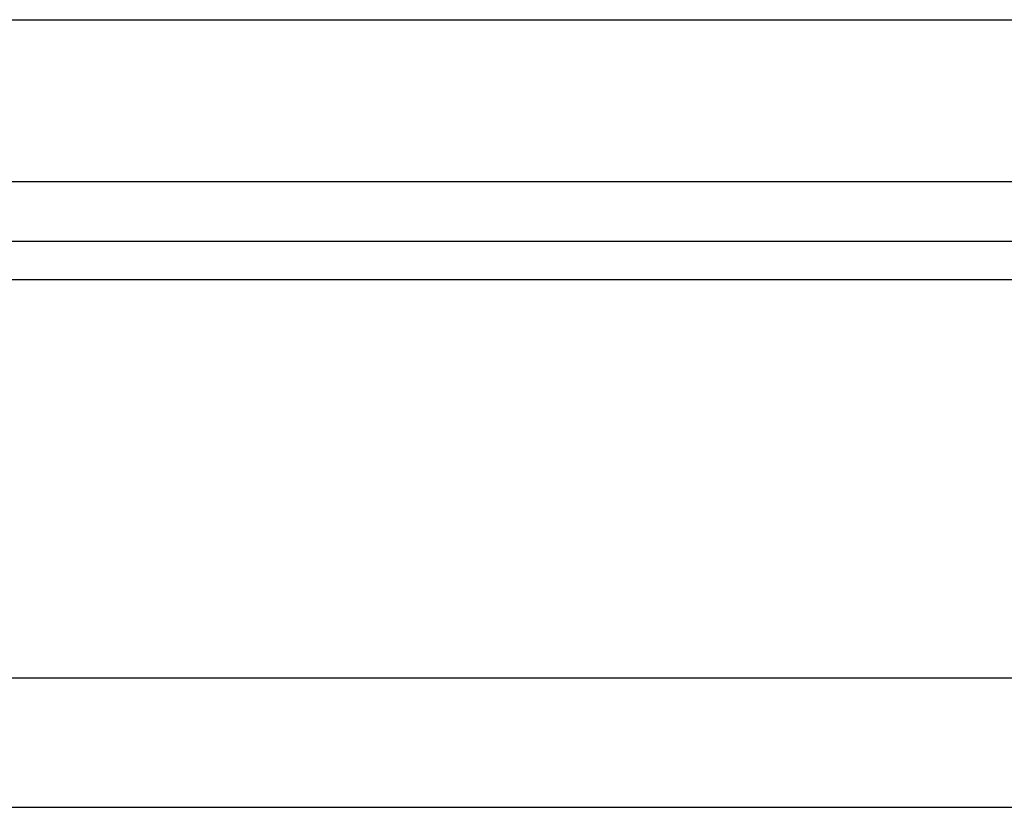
# Model space of a CAD drawing. Header units: millimetres. Extents: x 2482 to 2789, y 455 to 558.
# Tile 34 of 55: x 2711.7 to 2720.83, y 473.14 to 480.44. Entities that reach past the tile are written whole.
import ezdxf

# ---------------------------------------------------------------- set-up
doc = ezdxf.new("R2010")
doc.units = ezdxf.units.MM
doc.header["$LTSCALE"] = 0.2
doc.layers.add('OUT', color=3, linetype='Continuous')

msp = doc.modelspace()

# ---------------------------------------------------------------- linework, layer by layer
at = {"layer": 'OUT', "color": 7}
for p, q in [((2683.3186, 480.4442), (2742.3186, 480.4442)), ((2683.3186, 478.9442), (2742.3186, 478.9442)), ((2640.393, 478.3906), (2788.8186, 478.3906)), ((2640.3382, 478.0371), (2788.8186, 478.0371)), ((2639.216, 474.3442), (2788.8186, 474.3442)), ((2602.8186, 473.1442), (2788.8186, 473.1442))]:
    msp.add_line(p, q, dxfattribs=at)

doc.saveas('drawing.dxf')
